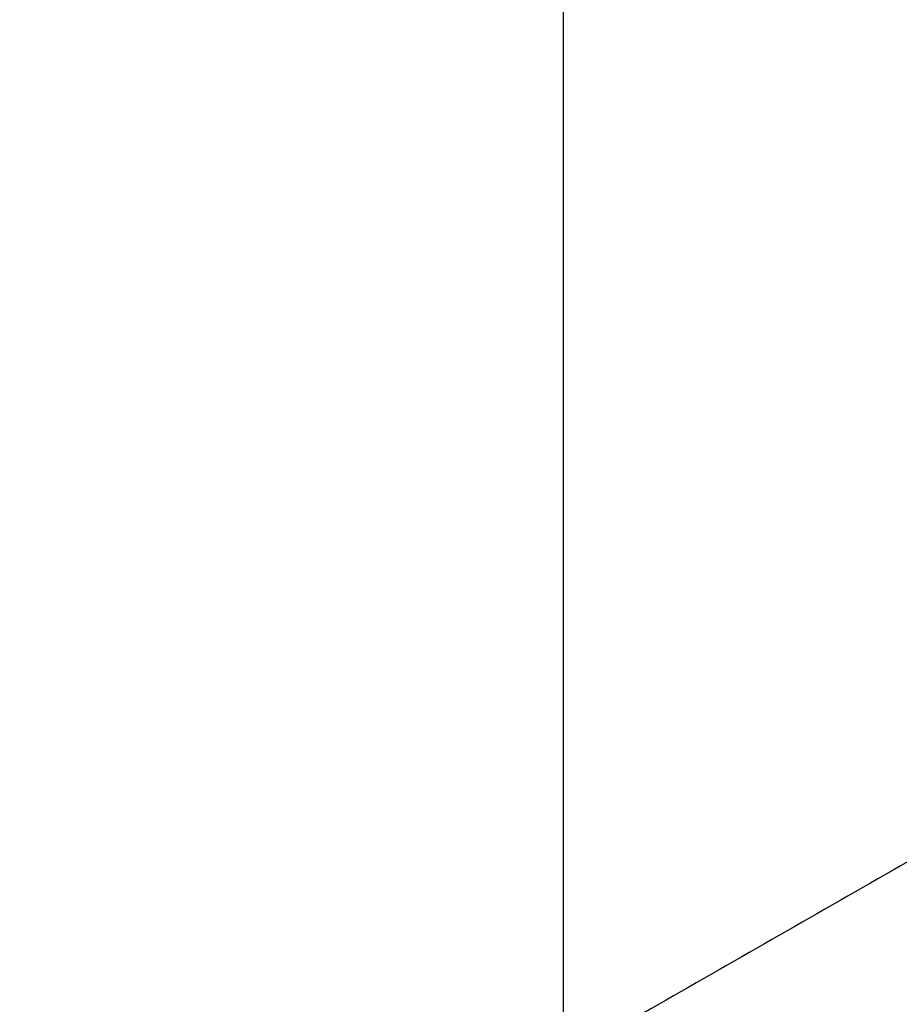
# Model space of a CAD drawing. Header units: millimetres. Extents: x -203 to 203, y 78 to 485.
# Tile 66 of 256: x -4.724 to -4.603, y 202.516 to 202.652. Entities that reach past the tile are written whole.
import ezdxf

# ---------------------------------------------------------------- set-up
doc = ezdxf.new("R2010")
doc.units = ezdxf.units.MM
doc.layers.add('Layer 01', color=18, linetype='Continuous', true_color=0x000000)

# ---------------------------------------------------------------- blocks, each defined once
blk = doc.blocks.new('10CP311BZ')
at = {"layer": 'Layer 01'}
blk.add_line((-3.22496216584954, 1.622452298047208, 8.963198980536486), (-3.22496216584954, 10.51387365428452, 8.963198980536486), dxfattribs=at)
at = {"layer": 'Layer 01', "extrusion": (0, -1, 0)}
blk.add_arc((0, 0, -10.39999999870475), 4.499999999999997, 134.999999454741, 224.9999991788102, dxfattribs=at)
at = {"layer": 'Layer 01'}
for points in [[(-7.055955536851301, 9.393898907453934, -6.616194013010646), (-6.378701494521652, 10.2310309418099, -7.108247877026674), (-5.701447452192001, 11.06816297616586, -7.600301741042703)], [(-4.500000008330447, 10.52500000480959), (-4.770632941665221, 10.681250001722), (-5.041265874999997, 10.83749999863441)], [(-4.24811000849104, 10.50247755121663, 8.507664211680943), (-3.74174151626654, 9.94818822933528, 8.733113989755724), (-3.235373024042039, 9.393898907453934, 8.958563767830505)]]:
    blk.add_open_spline(points, degree=2, dxfattribs=at)
blk = doc.blocks.new('CT311ABINT')
at = {"layer": 'Layer 01', "extrusion": (-0.1637859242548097, -0.984092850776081, 0.06881447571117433), "rotation": 0.6561814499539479}
blk.add_blockref('10CP311BZ', (-41.93200462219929, 85.8147011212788, -246.623976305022), dxfattribs=at)

msp = doc.modelspace()

# ---------------------------------------------------------------- block references
at = {"layer": 'Layer 01', "extrusion": (0, -1, 0)}
msp.add_blockref('CT311ABINT', (0, -17.71698113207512, -281.7169811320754), dxfattribs=at)

doc.saveas('drawing.dxf')
